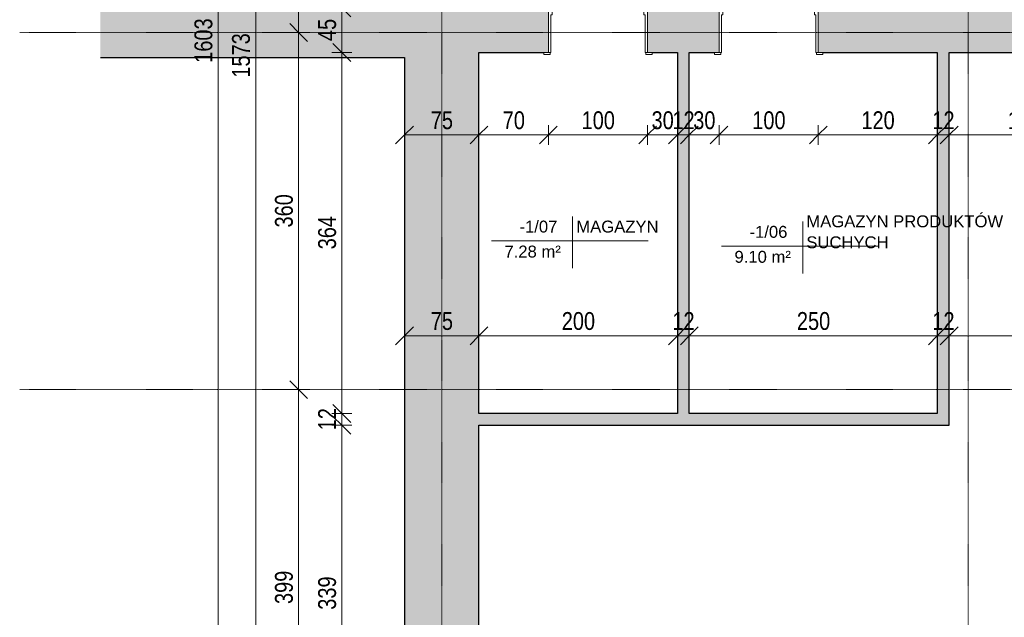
# Model space of a CAD drawing. Header units: centimetres. Extents: x 14733 to 18291, y -10798 to -8444.
# Tile 2 of 25: x 14733 to 15725, y -10195 to -9593. Entities that reach past the tile are written whole.
import ezdxf

# ---------------------------------------------------------------- set-up
doc = ezdxf.new("R2010")
doc.units = ezdxf.units.CM
doc.linetypes.add('Linia siatki', pattern=[0.9925, 0.47, -0.2175, 0.0875, -0.2175])
for name, color, linetype, lineweight in [('A-ANNO-DIMS', 211, 'Continuous', 9), ('A-ANNO-DIMS-100', 211, 'Continuous', 9), ('A-AREA-IDEN', 2, 'Continuous', 9), ('A-DOOR', 31, 'Continuous', 9), ('A-DOOR-FRAM', 31, 'Continuous', 18), ('A-WALL', 113, 'Continuous', 9), ('A-WALL-PATT', 111, 'Continuous', 25), ('S-GRID', 1, 'Continuous', 9)]:
    doc.layers.add(name, color=color, linetype=linetype, lineweight=lineweight)
doc.styles.add('Arial_3', font='arial.ttf', dxfattribs={"width": 0.8, "height": 18})
doc.styles.add('Arial_4', font='arial.ttf', dxfattribs={"height": 12})
doc.dimstyles.new('Przekątna_-_1_8_mm_Arial', dxfattribs={"dimscale": 30.48, "dimtxt": 18.364669, "dimasz": 0.590551, "dimexe": 0.328084, "dimexo": 0.0625, "dimgap": 0.016404, "dimtad": 1, "dimdec": 0, "dimdsep": 46, "dimtxsty": 'Arial_3', "dimblk1": 'OBLIQUE', "dimblk2": 'OBLIQUE', "dimsah": 1, "dimcen": 0.09, "dimazin": 0, "dimtfac": 1, "dimtdec": 4, "dimtix": 1, "dimtmove": 0, "dimatfit": 3, "dimfxl": 0.328084, "dimfxlon": 1, "dimtvp": 1, "dimtolj": 1, "dimtzin": 0, "dimarcsym": 2})
doc.dimstyles.new('Przekątna_-_1_8_mm_Arial_1', dxfattribs={"dimscale": 30.48, "dimtxt": 18.364669, "dimasz": 0.590551, "dimexe": 0.328084, "dimexo": 0.0625, "dimgap": 0.016404, "dimtad": 1, "dimdec": 0, "dimdsep": 46, "dimtxsty": 'Arial_3', "dimblk1": 'OBLIQUE', "dimblk2": 'OBLIQUE', "dimsah": 1, "dimcen": 0.09, "dimazin": 0, "dimtfac": 1, "dimtdec": 4, "dimtix": 1, "dimtmove": 0, "dimatfit": 3, "dimfxl": 0.328084, "dimfxlon": 1, "dimtvp": 1, "dimtolj": 1, "dimtzin": 0, "dimarcsym": 2})

# ---------------------------------------------------------------- blocks, each defined once
blk = doc.blocks.new('wewnetrzne dwupanelowe - 900 x 2100mm-456959-1_Poziom piwnicy inwentaryzacja')
at = {"layer": 'A-DOOR'}
for p, q in [((-54.635, 24.8175), (-48.135, 24.8175)), ((-54.635, 22.8175), (-54.635, 24.8175)), ((-48.135, 22.8175), (-54.635, 22.8175)), ((-48.135, 24.8175), (-48.135, 22.8175)), ((48.135, 24.8175), (54.635, 24.8175)), ((48.135, 22.8175), (48.135, 24.8175)), ((54.635, 22.8175), (48.135, 22.8175)), ((54.635, 24.8175), (54.635, 22.8175)), ((-54.635, -22.1825), (-48.135, -22.1825)), ((-54.635, -24.1825), (-54.635, -22.1825)), ((-48.135, -24.1825), (-54.635, -24.1825)), ((-48.135, -22.1825), (-48.135, -24.1825)), ((48.135, -22.1825), (54.635, -22.1825)), ((48.135, -24.1825), (48.135, -22.1825)), ((54.635, -24.1825), (48.135, -24.1825)), ((54.635, -22.1825), (54.635, -24.1825))]:
    blk.add_line(p, q, dxfattribs=at)
at = {"layer": 'A-DOOR', "lineweight": 18}
for p, q in [((44, -22.1825), (47.5, -22.1825)), ((44, -117.1825), (44, -22.1825)), ((47.5, -22.1825), (47.5, -117.1825)), ((47.5, -117.1825), (44, -117.1825))]:
    blk.add_line(p, q, dxfattribs=at)
at = {"layer": 'A-DOOR'}
blk.add_arc((47.5, -22.1825), 95, 180, 270, dxfattribs=at)
at = {"layer": 'A-DOOR-FRAM'}
for p, q in [((-50, 22.8175), (-47.5, 22.8175)), ((-50, -22.1825), (-50, 22.8175)), ((-47.5, 22.8175), (-47.5, -15.19)), ((47.5, 22.8175), (50, 22.8175)), ((47.5, -15.19), (47.5, 22.8175)), ((50, 22.8175), (50, -22.1825)), ((-47.5, -15.19), (-46.23, -15.19)), ((-47.5, -18.6825), (-47.5, -22.1825)), ((-46.23, -18.6825), (-47.5, -18.6825)), ((-46.23, -15.19), (-46.23, -18.6825)), ((46.23, -15.19), (47.5, -15.19)), ((46.23, -18.6825), (46.23, -15.19)), ((47.5, -18.6825), (46.23, -18.6825)), ((47.5, -22.1825), (47.5, -18.6825)), ((-47.5, -22.1825), (-50, -22.1825)), ((50, -22.1825), (47.5, -22.1825))]:
    blk.add_line(p, q, dxfattribs=at)
blk = doc.blocks.new('DIMBLOCK54-1_Poziom piwnicy inwentaryzacja')
at = {"layer": 'A-ANNO-DIMS-100'}
for p, q in [((15057.44, -10001.71), (15048.44, -9992.71)), ((15057.44, -10001.71), (15047.44, -10001.71)), ((15057.44, -10340.49), (15057.44, -10001.71)), ((15057.44, -10001.71), (15066.44, -10010.71)), ((15057.44, -10001.71), (15067.44, -10001.71)), ((15057.44, -10340.49), (15048.44, -10331.49)), ((15057.44, -10340.49), (15047.44, -10340.49)), ((15057.44, -10340.49), (15066.44, -10349.49)), ((15057.44, -10340.49), (15067.44, -10340.49))]:
    blk.add_line(p, q, dxfattribs=at)
at = {"layer": 'A-ANNO-DIMS-100', "color": 0, "insert": (15033.57, -10187.63), "char_height": 18, "width": 39.6677, "attachment_point": 1, "rotation": 90, "line_spacing_factor": 0.941778, "style": 'Arial_3'}
blk.add_mtext('339', dxfattribs=at)
blk = doc.blocks.new('_Oblique')
at = {"color": 0, "linetype": 'ByBlock', "lineweight": -2}
blk.add_line((-0.5, -0.5), (0.5, 0.5), dxfattribs=at)
blk = doc.blocks.new('DIMBLOCK55-1_Poziom piwnicy inwentaryzacja')
at = {"layer": 'A-ANNO-DIMS-100'}
for p, q in [((15057.44, -9989.71), (15048.44, -9980.71)), ((15057.44, -9989.71), (15047.44, -9989.71)), ((15057.44, -10001.71), (15048.44, -9992.71)), ((15057.44, -10001.71), (15057.44, -9989.71)), ((15057.44, -9989.71), (15066.44, -9998.71)), ((15057.44, -9989.71), (15067.44, -9989.71)), ((15057.44, -10001.71), (15047.44, -10001.71)), ((15057.44, -10001.71), (15066.44, -10010.71)), ((15057.44, -10001.71), (15067.44, -10001.71))]:
    blk.add_line(p, q, dxfattribs=at)
at = {"layer": 'A-ANNO-DIMS-100', "color": 0, "insert": (15033.57, -10006.73), "char_height": 18, "width": 26.4451, "attachment_point": 1, "rotation": 90, "line_spacing_factor": 0.941778, "style": 'Arial_3'}
blk.add_mtext('12', dxfattribs=at)
blk = doc.blocks.new('DIMBLOCK56-1_Poziom piwnicy inwentaryzacja')
at = {"layer": 'A-ANNO-DIMS-100'}
for p, q in [((15057.44, -9625.71), (15047.44, -9625.71)), ((15057.44, -9625.71), (15048.44, -9616.71)), ((15057.44, -9989.71), (15057.44, -9625.71)), ((15057.44, -9625.71), (15066.44, -9634.71)), ((15057.44, -9625.71), (15067.44, -9625.71)), ((15057.44, -9989.71), (15048.44, -9980.71)), ((15057.44, -9989.71), (15047.44, -9989.71)), ((15057.44, -9989.71), (15066.44, -9998.71)), ((15057.44, -9989.71), (15067.44, -9989.71))]:
    blk.add_line(p, q, dxfattribs=at)
at = {"layer": 'A-ANNO-DIMS-100', "color": 0, "insert": (15033.57, -9824.24), "char_height": 18, "width": 39.6677, "attachment_point": 1, "rotation": 90, "line_spacing_factor": 0.941778, "style": 'Arial_3'}
blk.add_mtext('364', dxfattribs=at)
blk = doc.blocks.new('DIMBLOCK57-1_Poziom piwnicy inwentaryzacja')
at = {"layer": 'A-ANNO-DIMS-100'}
for p, q in [((15057.44, -9580.71), (15048.44, -9571.71)), ((15057.44, -9580.71), (15047.44, -9580.71)), ((15057.44, -9625.71), (15057.44, -9580.71)), ((15057.44, -9580.71), (15066.44, -9589.71)), ((15057.44, -9580.71), (15067.44, -9580.71)), ((15057.44, -9625.71), (15047.44, -9625.71)), ((15057.44, -9625.71), (15048.44, -9616.71)), ((15057.44, -9625.71), (15066.44, -9634.71)), ((15057.44, -9625.71), (15067.44, -9625.71))]:
    blk.add_line(p, q, dxfattribs=at)
at = {"layer": 'A-ANNO-DIMS-100', "color": 0, "insert": (15033.57, -9614.23), "char_height": 18, "width": 26.4451, "attachment_point": 1, "rotation": 90, "line_spacing_factor": 0.941778, "style": 'Arial_3'}
blk.add_mtext('45', dxfattribs=at)
blk = doc.blocks.new('DIMBLOCK65-1_Poziom piwnicy inwentaryzacja')
at = {"layer": 'A-ANNO-DIMS-100'}
for p, q in [((15013.9, -9368.71), (15004.9, -9359.71)), ((15013.9, -9368.71), (15003.9, -9368.71)), ((15013.9, -9368.71), (15013.9, -9605.71)), ((15013.9, -9368.71), (15022.9, -9377.71)), ((15013.9, -9368.71), (15023.9, -9368.71)), ((15013.9, -9605.71), (15003.9, -9605.71)), ((15013.9, -9605.71), (15004.9, -9596.71)), ((15013.9, -9605.71), (15022.9, -9614.71)), ((15013.9, -9605.71), (15023.9, -9605.71))]:
    blk.add_line(p, q, dxfattribs=at)
at = {"layer": 'A-ANNO-DIMS-100', "color": 0, "insert": (14990.03, -9503.74), "char_height": 18, "width": 39.6677, "attachment_point": 1, "rotation": 90, "line_spacing_factor": 0.941778, "style": 'Arial_3'}
blk.add_mtext('237', dxfattribs=at)
blk = doc.blocks.new('DIMBLOCK66-1_Poziom piwnicy inwentaryzacja')
at = {"layer": 'A-ANNO-DIMS-100'}
for p, q in [((15013.9, -9605.71), (15003.9, -9605.71)), ((15013.9, -9605.71), (15004.9, -9596.71)), ((15013.9, -9605.71), (15013.9, -9965.71)), ((15013.9, -9605.71), (15022.9, -9614.71)), ((15013.9, -9605.71), (15023.9, -9605.71)), ((15013.9, -9965.71), (15004.9, -9956.71)), ((15013.9, -9965.71), (15003.9, -9965.71)), ((15013.9, -9965.71), (15022.9, -9974.71)), ((15013.9, -9965.71), (15023.9, -9965.71))]:
    blk.add_line(p, q, dxfattribs=at)
at = {"layer": 'A-ANNO-DIMS-100', "color": 0, "insert": (14990.03, -9802.24), "char_height": 18, "width": 39.6677, "attachment_point": 1, "rotation": 90, "line_spacing_factor": 0.941778, "style": 'Arial_3'}
blk.add_mtext('360', dxfattribs=at)
blk = doc.blocks.new('DIMBLOCK67-1_Poziom piwnicy inwentaryzacja')
at = {"layer": 'A-ANNO-DIMS-100'}
for p, q in [((15013.9, -9965.71), (15004.9, -9956.71)), ((15013.9, -9965.71), (15003.9, -9965.71)), ((15013.9, -9965.71), (15013.9, -10364.96)), ((15013.9, -9965.71), (15022.9, -9974.71)), ((15013.9, -9965.71), (15023.9, -9965.71)), ((15013.9, -10364.96), (15004.9, -10355.96)), ((15013.9, -10364.96), (15003.9, -10364.96)), ((15013.9, -10364.96), (15022.9, -10373.96)), ((15013.9, -10364.96), (15023.9, -10364.96))]:
    blk.add_line(p, q, dxfattribs=at)
at = {"layer": 'A-ANNO-DIMS-100', "color": 0, "insert": (14990.03, -10181.87), "char_height": 18, "width": 39.6677, "attachment_point": 1, "rotation": 90, "line_spacing_factor": 0.941778, "style": 'Arial_3'}
blk.add_mtext('399', dxfattribs=at)
blk = doc.blocks.new('DIMBLOCK70-1_Poziom piwnicy inwentaryzacja')
at = {"layer": 'A-ANNO-DIMS-100'}
for p, q in [((14970.61, -8842.71), (14961.61, -8833.71)), ((14970.61, -8842.71), (14960.61, -8842.71)), ((14970.61, -8842.71), (14970.61, -10415.49)), ((14970.61, -8842.71), (14979.61, -8851.71)), ((14970.61, -8842.71), (14980.61, -8842.71)), ((14970.61, -10415.49), (14961.61, -10406.49)), ((14970.61, -10415.49), (14960.61, -10415.49)), ((14970.61, -10415.49), (14979.61, -10424.49)), ((14970.61, -10415.49), (14980.61, -10415.49))]:
    blk.add_line(p, q, dxfattribs=at)
at = {"layer": 'A-ANNO-DIMS-100', "color": 0, "insert": (14946.75, -9651.14), "char_height": 18, "width": 52.8902, "attachment_point": 1, "rotation": 90, "line_spacing_factor": 0.941778, "style": 'Arial_3'}
blk.add_mtext('1573', dxfattribs=at)
blk = doc.blocks.new('DIMBLOCK118-1_Poziom piwnicy inwentaryzacja')
at = {"layer": 'A-ANNO-DIMS-100'}
for p, q in [((15120.62, -9708.96), (15120.62, -9698.96)), ((15120.62, -9708.96), (15129.62, -9699.96)), ((15195.62, -9708.96), (15195.62, -9698.96)), ((15195.62, -9708.96), (15204.62, -9699.96)), ((15120.62, -9708.96), (15111.62, -9717.96)), ((15120.62, -9708.96), (15195.62, -9708.96)), ((15120.62, -9708.96), (15120.62, -9718.96)), ((15195.62, -9708.96), (15186.62, -9717.96)), ((15195.62, -9708.96), (15195.62, -9718.96))]:
    blk.add_line(p, q, dxfattribs=at)
at = {"layer": 'A-ANNO-DIMS-100', "color": 0, "insert": (15147.1, -9685.09), "char_height": 18, "width": 26.4451, "attachment_point": 1, "line_spacing_factor": 0.941778, "style": 'Arial_3'}
blk.add_mtext('75', dxfattribs=at)
blk = doc.blocks.new('DIMBLOCK119-1_Poziom piwnicy inwentaryzacja')
at = {"layer": 'A-ANNO-DIMS-100'}
for p, q in [((15195.62, -9708.96), (15195.62, -9698.96)), ((15195.62, -9708.96), (15204.62, -9699.96)), ((15265.62, -9708.96), (15265.62, -9698.96)), ((15265.62, -9708.96), (15274.62, -9699.96)), ((15195.62, -9708.96), (15186.62, -9717.96)), ((15195.62, -9708.96), (15265.62, -9708.96)), ((15195.62, -9708.96), (15195.62, -9718.96)), ((15265.62, -9708.96), (15256.62, -9717.96)), ((15265.62, -9708.96), (15265.62, -9718.96))]:
    blk.add_line(p, q, dxfattribs=at)
at = {"layer": 'A-ANNO-DIMS-100', "color": 0, "insert": (15219.6, -9685.09), "char_height": 18, "width": 26.4451, "attachment_point": 1, "line_spacing_factor": 0.941778, "style": 'Arial_3'}
blk.add_mtext('70', dxfattribs=at)
blk = doc.blocks.new('DIMBLOCK120-1_Poziom piwnicy inwentaryzacja')
at = {"layer": 'A-ANNO-DIMS-100'}
for p, q in [((15265.62, -9708.96), (15265.62, -9698.96)), ((15265.62, -9708.96), (15274.62, -9699.96)), ((15365.62, -9708.96), (15365.62, -9698.96)), ((15365.62, -9708.96), (15374.62, -9699.96)), ((15265.62, -9708.96), (15256.62, -9717.96)), ((15265.62, -9708.96), (15365.62, -9708.96)), ((15265.62, -9708.96), (15265.62, -9718.96)), ((15365.62, -9708.96), (15356.62, -9717.96)), ((15365.62, -9708.96), (15365.62, -9718.96))]:
    blk.add_line(p, q, dxfattribs=at)
at = {"layer": 'A-ANNO-DIMS-100', "color": 0, "insert": (15299.09, -9685.09), "char_height": 18, "width": 39.6677, "attachment_point": 1, "line_spacing_factor": 0.941778, "style": 'Arial_3'}
blk.add_mtext('100', dxfattribs=at)
blk = doc.blocks.new('DIMBLOCK121-1_Poziom piwnicy inwentaryzacja')
at = {"layer": 'A-ANNO-DIMS-100'}
for p, q in [((15365.62, -9708.96), (15365.62, -9698.96)), ((15365.62, -9708.96), (15374.62, -9699.96)), ((15395.62, -9708.96), (15395.62, -9698.96)), ((15395.62, -9708.96), (15404.62, -9699.96)), ((15365.62, -9708.96), (15356.62, -9717.96)), ((15365.62, -9708.96), (15395.62, -9708.96)), ((15365.62, -9708.96), (15365.62, -9718.96)), ((15395.62, -9708.96), (15386.62, -9717.96)), ((15395.62, -9708.96), (15395.62, -9718.96))]:
    blk.add_line(p, q, dxfattribs=at)
at = {"layer": 'A-ANNO-DIMS-100', "color": 0, "insert": (15369.6, -9685.09), "char_height": 18, "width": 26.4451, "attachment_point": 1, "line_spacing_factor": 0.941778, "style": 'Arial_3'}
blk.add_mtext('30', dxfattribs=at)
blk = doc.blocks.new('DIMBLOCK122-1_Poziom piwnicy inwentaryzacja')
at = {"layer": 'A-ANNO-DIMS-100'}
for p, q in [((15395.62, -9708.96), (15395.62, -9698.96)), ((15395.62, -9708.96), (15404.62, -9699.96)), ((15407.62, -9708.96), (15407.62, -9698.96)), ((15407.62, -9708.96), (15416.62, -9699.96)), ((15395.62, -9708.96), (15386.62, -9717.96)), ((15395.62, -9708.96), (15407.62, -9708.96)), ((15395.62, -9708.96), (15395.62, -9718.96)), ((15407.62, -9708.96), (15398.62, -9717.96)), ((15407.62, -9708.96), (15407.62, -9718.96))]:
    blk.add_line(p, q, dxfattribs=at)
at = {"layer": 'A-ANNO-DIMS-100', "color": 0, "insert": (15390.6, -9685.09), "char_height": 18, "width": 26.4451, "attachment_point": 1, "line_spacing_factor": 0.941778, "style": 'Arial_3'}
blk.add_mtext('12', dxfattribs=at)
blk = doc.blocks.new('DIMBLOCK123-1_Poziom piwnicy inwentaryzacja')
at = {"layer": 'A-ANNO-DIMS-100'}
for p, q in [((15407.62, -9708.96), (15407.62, -9698.96)), ((15407.62, -9708.96), (15416.62, -9699.96)), ((15437.62, -9708.96), (15437.62, -9698.96)), ((15437.62, -9708.96), (15446.62, -9699.96)), ((15407.62, -9708.96), (15398.62, -9717.96)), ((15407.62, -9708.96), (15437.62, -9708.96)), ((15407.62, -9708.96), (15407.62, -9718.96)), ((15437.62, -9708.96), (15428.62, -9717.96)), ((15437.62, -9708.96), (15437.62, -9718.96))]:
    blk.add_line(p, q, dxfattribs=at)
at = {"layer": 'A-ANNO-DIMS-100', "color": 0, "insert": (15411.6, -9685.09), "char_height": 18, "width": 26.4451, "attachment_point": 1, "line_spacing_factor": 0.941778, "style": 'Arial_3'}
blk.add_mtext('30', dxfattribs=at)
blk = doc.blocks.new('DIMBLOCK124-1_Poziom piwnicy inwentaryzacja')
at = {"layer": 'A-ANNO-DIMS-100'}
for p, q in [((15437.62, -9708.96), (15437.62, -9698.96)), ((15437.62, -9708.96), (15446.62, -9699.96)), ((15537.62, -9708.96), (15537.62, -9698.96)), ((15537.62, -9708.96), (15546.62, -9699.96)), ((15437.62, -9708.96), (15428.62, -9717.96)), ((15437.62, -9708.96), (15537.62, -9708.96)), ((15437.62, -9708.96), (15437.62, -9718.96)), ((15537.62, -9708.96), (15528.62, -9717.96)), ((15537.62, -9708.96), (15537.62, -9718.96))]:
    blk.add_line(p, q, dxfattribs=at)
at = {"layer": 'A-ANNO-DIMS-100', "color": 0, "insert": (15471.09, -9685.09), "char_height": 18, "width": 39.6677, "attachment_point": 1, "line_spacing_factor": 0.941778, "style": 'Arial_3'}
blk.add_mtext('100', dxfattribs=at)
blk = doc.blocks.new('DIMBLOCK125-1_Poziom piwnicy inwentaryzacja')
at = {"layer": 'A-ANNO-DIMS-100'}
for p, q in [((15537.62, -9708.96), (15537.62, -9698.96)), ((15537.62, -9708.96), (15546.62, -9699.96)), ((15657.62, -9708.96), (15657.62, -9698.96)), ((15657.62, -9708.96), (15666.62, -9699.96)), ((15537.62, -9708.96), (15528.62, -9717.96)), ((15537.62, -9708.96), (15657.62, -9708.96)), ((15537.62, -9708.96), (15537.62, -9718.96)), ((15657.62, -9708.96), (15648.62, -9717.96)), ((15657.62, -9708.96), (15657.62, -9718.96))]:
    blk.add_line(p, q, dxfattribs=at)
at = {"layer": 'A-ANNO-DIMS-100', "color": 0, "insert": (15581.09, -9685.09), "char_height": 18, "width": 39.6677, "attachment_point": 1, "line_spacing_factor": 0.941778, "style": 'Arial_3'}
blk.add_mtext('120', dxfattribs=at)
blk = doc.blocks.new('DIMBLOCK126-1_Poziom piwnicy inwentaryzacja')
at = {"layer": 'A-ANNO-DIMS-100'}
for p, q in [((15657.62, -9708.96), (15657.62, -9698.96)), ((15657.62, -9708.96), (15666.62, -9699.96)), ((15669.62, -9708.96), (15669.62, -9698.96)), ((15669.62, -9708.96), (15678.62, -9699.96)), ((15657.62, -9708.96), (15648.62, -9717.96)), ((15657.62, -9708.96), (15669.62, -9708.96)), ((15657.62, -9708.96), (15657.62, -9718.96)), ((15669.62, -9708.96), (15660.62, -9717.96)), ((15669.62, -9708.96), (15669.62, -9718.96))]:
    blk.add_line(p, q, dxfattribs=at)
at = {"layer": 'A-ANNO-DIMS-100', "color": 0, "insert": (15652.6, -9685.09), "char_height": 18, "width": 26.4451, "attachment_point": 1, "line_spacing_factor": 0.941778, "style": 'Arial_3'}
blk.add_mtext('12', dxfattribs=at)
blk = doc.blocks.new('DIMBLOCK127-1_Poziom piwnicy inwentaryzacja')
at = {"layer": 'A-ANNO-DIMS-100'}
for p, q in [((15669.62, -9708.96), (15669.62, -9698.96)), ((15669.62, -9708.96), (15678.62, -9699.96)), ((15820.62, -9708.96), (15820.62, -9698.96)), ((15820.62, -9708.96), (15829.62, -9699.96)), ((15669.62, -9708.96), (15660.62, -9717.96)), ((15669.62, -9708.96), (15820.62, -9708.96)), ((15669.62, -9708.96), (15669.62, -9718.96)), ((15820.62, -9708.96), (15811.62, -9717.96)), ((15820.62, -9708.96), (15820.62, -9718.96))]:
    blk.add_line(p, q, dxfattribs=at)
at = {"layer": 'A-ANNO-DIMS-100', "color": 0, "insert": (15728.59, -9685.09), "char_height": 18, "width": 39.6677, "attachment_point": 1, "line_spacing_factor": 0.941778, "style": 'Arial_3'}
blk.add_mtext('151', dxfattribs=at)
blk = doc.blocks.new('DIMBLOCK263-1_Poziom piwnicy inwentaryzacja')
at = {"layer": 'A-ANNO-DIMS-100'}
for p, q in [((15120.62, -9911.39), (15120.62, -9901.39)), ((15120.62, -9911.39), (15129.62, -9902.39)), ((15195.62, -9911.39), (15195.62, -9901.39)), ((15195.62, -9911.39), (15204.62, -9902.39)), ((15120.62, -9911.39), (15111.62, -9920.39)), ((15120.62, -9911.39), (15195.62, -9911.39)), ((15120.62, -9911.39), (15120.62, -9921.39)), ((15195.62, -9911.39), (15186.62, -9920.39)), ((15195.62, -9911.39), (15195.62, -9921.39))]:
    blk.add_line(p, q, dxfattribs=at)
at = {"layer": 'A-ANNO-DIMS-100', "color": 0, "insert": (15147.1, -9887.52), "char_height": 18, "width": 26.4451, "attachment_point": 1, "line_spacing_factor": 0.941778, "style": 'Arial_3'}
blk.add_mtext('75', dxfattribs=at)
blk = doc.blocks.new('DIMBLOCK264-1_Poziom piwnicy inwentaryzacja')
at = {"layer": 'A-ANNO-DIMS-100'}
for p, q in [((15195.62, -9911.39), (15195.62, -9901.39)), ((15195.62, -9911.39), (15204.62, -9902.39)), ((15395.62, -9911.39), (15395.62, -9901.39)), ((15395.62, -9911.39), (15404.62, -9902.39)), ((15195.62, -9911.39), (15186.62, -9920.39)), ((15195.62, -9911.39), (15395.62, -9911.39)), ((15195.62, -9911.39), (15195.62, -9921.39)), ((15395.62, -9911.39), (15386.62, -9920.39)), ((15395.62, -9911.39), (15395.62, -9921.39))]:
    blk.add_line(p, q, dxfattribs=at)
at = {"layer": 'A-ANNO-DIMS-100', "color": 0, "insert": (15279.09, -9887.52), "char_height": 18, "width": 39.6677, "attachment_point": 1, "line_spacing_factor": 0.941778, "style": 'Arial_3'}
blk.add_mtext('200', dxfattribs=at)
blk = doc.blocks.new('DIMBLOCK265-1_Poziom piwnicy inwentaryzacja')
at = {"layer": 'A-ANNO-DIMS-100'}
for p, q in [((15395.62, -9911.39), (15395.62, -9901.39)), ((15395.62, -9911.39), (15404.62, -9902.39)), ((15407.62, -9911.39), (15407.62, -9901.39)), ((15407.62, -9911.39), (15416.62, -9902.39)), ((15395.62, -9911.39), (15386.62, -9920.39)), ((15395.62, -9911.39), (15407.62, -9911.39)), ((15395.62, -9911.39), (15395.62, -9921.39)), ((15407.62, -9911.39), (15398.62, -9920.39)), ((15407.62, -9911.39), (15407.62, -9921.39))]:
    blk.add_line(p, q, dxfattribs=at)
at = {"layer": 'A-ANNO-DIMS-100', "color": 0, "insert": (15390.6, -9887.52), "char_height": 18, "width": 26.4451, "attachment_point": 1, "line_spacing_factor": 0.941778, "style": 'Arial_3'}
blk.add_mtext('12', dxfattribs=at)
blk = doc.blocks.new('DIMBLOCK266-1_Poziom piwnicy inwentaryzacja')
at = {"layer": 'A-ANNO-DIMS-100'}
for p, q in [((15407.62, -9911.39), (15407.62, -9901.39)), ((15407.62, -9911.39), (15416.62, -9902.39)), ((15657.62, -9911.39), (15657.62, -9901.39)), ((15657.62, -9911.39), (15666.62, -9902.39)), ((15407.62, -9911.39), (15398.62, -9920.39)), ((15407.62, -9911.39), (15657.62, -9911.39)), ((15407.62, -9911.39), (15407.62, -9921.39)), ((15657.62, -9911.39), (15648.62, -9920.39)), ((15657.62, -9911.39), (15657.62, -9921.39))]:
    blk.add_line(p, q, dxfattribs=at)
at = {"layer": 'A-ANNO-DIMS-100', "color": 0, "insert": (15516.09, -9887.52), "char_height": 18, "width": 39.6677, "attachment_point": 1, "line_spacing_factor": 0.941778, "style": 'Arial_3'}
blk.add_mtext('250', dxfattribs=at)
blk = doc.blocks.new('DIMBLOCK267-1_Poziom piwnicy inwentaryzacja')
at = {"layer": 'A-ANNO-DIMS-100'}
for p, q in [((15657.62, -9911.39), (15657.62, -9901.39)), ((15657.62, -9911.39), (15666.62, -9902.39)), ((15669.62, -9911.39), (15669.62, -9901.39)), ((15669.62, -9911.39), (15678.62, -9902.39)), ((15657.62, -9911.39), (15648.62, -9920.39)), ((15657.62, -9911.39), (15669.62, -9911.39)), ((15657.62, -9911.39), (15657.62, -9921.39)), ((15669.62, -9911.39), (15660.62, -9920.39)), ((15669.62, -9911.39), (15669.62, -9921.39))]:
    blk.add_line(p, q, dxfattribs=at)
at = {"layer": 'A-ANNO-DIMS-100', "color": 0, "insert": (15652.6, -9887.52), "char_height": 18, "width": 26.4451, "attachment_point": 1, "line_spacing_factor": 0.941778, "style": 'Arial_3'}
blk.add_mtext('12', dxfattribs=at)
blk = doc.blocks.new('DIMBLOCK268-1_Poziom piwnicy inwentaryzacja')
at = {"layer": 'A-ANNO-DIMS-100'}
for p, q in [((15669.62, -9911.39), (15669.62, -9901.39)), ((15669.62, -9911.39), (15678.62, -9902.39)), ((16195.62, -9911.39), (16195.62, -9901.39)), ((16195.62, -9911.39), (16204.62, -9902.39)), ((15669.62, -9911.39), (15660.62, -9920.39)), ((15669.62, -9911.39), (16195.62, -9911.39)), ((15669.62, -9911.39), (15669.62, -9921.39)), ((16195.62, -9911.39), (16186.62, -9920.39)), ((16195.62, -9911.39), (16195.62, -9921.39))]:
    blk.add_line(p, q, dxfattribs=at)
at = {"layer": 'A-ANNO-DIMS-100', "color": 0, "insert": (15916.09, -9887.52), "char_height": 18, "width": 39.6677, "attachment_point": 1, "line_spacing_factor": 0.941778, "style": 'Arial_3'}
blk.add_mtext('526', dxfattribs=at)
blk = doc.blocks.new('DIMBLOCK296-1_Poziom piwnicy inwentaryzacja')
at = {"layer": 'A-ANNO-DIMS-100'}
for p, q in [((14932.76, -8812.71), (14923.76, -8803.71)), ((14932.76, -8812.71), (14922.76, -8812.71)), ((14932.76, -8812.71), (14932.76, -10415.49)), ((14932.76, -8812.71), (14941.76, -8821.71)), ((14932.76, -8812.71), (14942.76, -8812.71)), ((14932.76, -10415.49), (14923.76, -10406.49)), ((14932.76, -10415.49), (14922.76, -10415.49)), ((14932.76, -10415.49), (14941.76, -10424.49)), ((14932.76, -10415.49), (14942.76, -10415.49))]:
    blk.add_line(p, q, dxfattribs=at)
at = {"layer": 'A-ANNO-DIMS-100', "color": 0, "insert": (14908.89, -9636.14), "char_height": 18, "width": 52.8902, "attachment_point": 1, "rotation": 90, "line_spacing_factor": 0.941778, "style": 'Arial_3'}
blk.add_mtext('1603', dxfattribs=at)
blk = doc.blocks.new('Etyk_pom_1_mala - Etyk_pom_1_mala-219433-1_Poziom piwnicy inwentaryzacja')
at = {"layer": 'A-AREA-IDEN'}
for p, q in [((-0.0958, 0.1444), (-0.0958, -0.3781)), ((-0.9154, -0.1015), (0.6661, -0.1015))]:
    blk.add_line(p, q, dxfattribs=at)

msp = doc.modelspace()

# ---------------------------------------------------------------- hatches: boundary and pattern name
at = {"layer": 'A-WALL-PATT', "lineweight": 9}
for points in [[(15195.62, -10415.49), (15195.62, -8842.71), (15120.62, -8842.71), (15120.62, -10415.49)], [(15120.62, -9630.71), (15120.62, -9580.71), (14814.07, -9580.71), (14814.07, -9630.71)], [(15407.62, -9989.71), (15407.62, -9625.71), (15395.62, -9625.71), (15395.62, -9989.71)], [(15669.62, -10001.71), (15669.62, -9625.71), (15657.62, -9625.71), (15657.62, -10001.71)], [(15657.62, -10001.71), (15657.62, -9989.71), (15195.62, -9989.71), (15195.62, -10001.71), (15652.22, -10001.71)]]:
    msp.add_hatch(color=256, dxfattribs=at).paths.add_polyline_path(points)
h = msp.add_hatch(color=256, dxfattribs=at)
h.paths.add_polyline_path([(15925.26, -9625.71), (16193.62, -9625.71), (16193.62, -9580.71), (15920.62, -9580.71), (15920.62, -9625.71)])
h.paths.add_polyline_path([(15652.22, -9625.71), (15820.62, -9625.71), (15820.62, -9580.71), (15537.62, -9580.71), (15537.62, -9625.71), (15542.26, -9625.71)])
h.paths.add_polyline_path([(15395.62, -9625.71), (15437.62, -9625.71), (15437.62, -9580.71), (15365.62, -9580.71), (15365.62, -9625.71), (15370.26, -9625.71)])
h.paths.add_polyline_path([(15265.62, -9625.71), (15265.62, -9580.71), (15195.62, -9580.71), (15195.62, -9625.71), (15260.99, -9625.71)])

# ---------------------------------------------------------------- linework, layer by layer
at = {"layer": 'A-WALL', "lineweight": 25}
for p, q in [((15195.62, -9989.71), (15195.62, -9625.71)), ((15195.62, -9625.71), (15260.99, -9625.71)), ((15370.26, -9625.71), (15395.62, -9625.71)), ((15395.62, -9625.71), (15395.62, -9989.71)), ((15407.62, -9625.71), (15432.99, -9625.71)), ((15407.62, -9989.71), (15407.62, -9625.71)), ((15542.26, -9625.71), (15657.62, -9625.71)), ((15657.62, -9625.71), (15657.62, -9989.71)), ((15669.62, -9625.71), (15815.99, -9625.71)), ((15669.62, -10001.71), (15669.62, -9625.71)), ((14814.07, -9630.71), (15120.62, -9630.71)), ((15120.62, -9630.71), (15120.62, -10415.49)), ((15395.62, -9989.71), (15195.62, -9989.71)), ((15657.62, -9989.71), (15407.62, -9989.71)), ((15195.62, -10340.49), (15195.62, -10001.71)), ((15195.62, -10001.71), (15669.62, -10001.71))]:
    msp.add_line(p, q, dxfattribs=at)
at = {"layer": 'S-GRID', "linetype": 'Linia siatki'}
for p, q in [((15158.12, -8503.99), (15158.12, -10737.87)), ((15688.62, -8503.99), (15688.62, -10737.87)), ((14732.76, -9605.71), (18230.94, -9605.71)), ((14732.76, -9965.71), (18230.94, -9965.71))]:
    msp.add_line(p, q, dxfattribs=at)

# ---------------------------------------------------------------- block references
at = {"layer": 'A-AREA-IDEN', "xscale": 99.99999999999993, "yscale": 99.99999999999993, "zscale": 99.99999999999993}
for p in [(15299.66, -9805.5), (15531.51, -9810.8)]:
    msp.add_blockref('Etyk_pom_1_mala - Etyk_pom_1_mala-219433-1_Poziom piwnicy inwentaryzacja', p, dxfattribs=at)
at = {"layer": 'A-DOOR', "rotation": 180}
for p in [(15315.62, -9602.9), (15487.62, -9602.9)]:
    msp.add_blockref('wewnetrzne dwupanelowe - 900 x 2100mm-456959-1_Poziom piwnicy inwentaryzacja', p, dxfattribs=at)

# ---------------------------------------------------------------- texts
at = {"layer": 'A-AREA-IDEN', "char_height": 12, "attachment_point": 1, "style": 'Arial_4'}
for s, insert, width in [('-1/07', (15236.47, -9795.33), 49.7046), ('MAGAZYN PRODUKTÓW', (15525.6, -9790.03), 258.1434), ('MAGAZYN', (15293.75, -9795.33), 107.4261), ('-1/06', (15468.32, -9800.63), 49.7046), ('SUCHYCH', (15525.6, -9811.2), 106.6244), ('7.28 m²', (15221.33, -9820.5), 73.7552), ('9.10 m²', (15453.19, -9825.8), 73.7552)]:
    msp.add_mtext(s, dxfattribs=dict(at, insert=insert, width=width))

# ---------------------------------------------------------------- dimensions: what is measured, and where the dimension line sits
at = {"layer": 'A-ANNO-DIMS'}
for base, p1, p2, dimstyle, override, picture, middle in [((14932.76, -10415.49), (14942.76, -8812.71), (14942.76, -10415.49), 'Przekątna_-_1_8_mm_Arial_1', {"dimpost": '<>', "dimfxl": 1602.774794}, 'DIMBLOCK296-1_Poziom piwnicy inwentaryzacja', (14923.06, -9614.1)), ((14970.61, -10415.49), (14980.61, -8842.71), (14980.61, -10415.49), 'Przekątna_-_1_8_mm_Arial', {"dimpost": '<>', "dimfxl": 1572.774794}, 'DIMBLOCK70-1_Poziom piwnicy inwentaryzacja', (14960.92, -9629.1)), ((15013.9, -9605.71), (15023.9, -9368.71), (15023.9, -9605.71), 'Przekątna_-_1_8_mm_Arial', {"dimpost": '<>', "dimfxl": 237}, 'DIMBLOCK65-1_Poziom piwnicy inwentaryzacja', (15004.2, -9487.21)), ((15057.44, -9580.71), (15067.44, -9625.71), (15067.44, -9580.71), 'Przekątna_-_1_8_mm_Arial', {"dimpost": '<>', "dimfxl": 45}, 'DIMBLOCK57-1_Poziom piwnicy inwentaryzacja', (15047.78, -9603.21)), ((15013.9, -9965.71), (15023.9, -9605.71), (15023.9, -9965.71), 'Przekątna_-_1_8_mm_Arial', {"dimpost": '<>', "dimfxl": 360}, 'DIMBLOCK66-1_Poziom piwnicy inwentaryzacja', (15004.2, -9785.71)), ((15057.44, -9625.71), (15067.44, -9989.71), (15067.44, -9625.71), 'Przekątna_-_1_8_mm_Arial', {"dimpost": '<>', "dimfxl": 364}, 'DIMBLOCK56-1_Poziom piwnicy inwentaryzacja', (15047.74, -9807.71)), ((15013.9, -10364.96), (15023.9, -9965.71), (15023.9, -10364.96), 'Przekątna_-_1_8_mm_Arial', {"dimpost": '<>', "dimfxl": 399.25}, 'DIMBLOCK67-1_Poziom piwnicy inwentaryzacja', (15004.2, -10165.34)), ((15057.44, -9989.71), (15067.44, -10001.71), (15067.44, -9989.71), 'Przekątna_-_1_8_mm_Arial', {"dimpost": '<>', "dimfxl": 12}, 'DIMBLOCK55-1_Poziom piwnicy inwentaryzacja', (15047.9, -9995.71)), ((15057.44, -10001.71), (15067.44, -10340.49), (15067.44, -10001.71), 'Przekątna_-_1_8_mm_Arial', {"dimpost": '<>', "dimfxl": 338.774794}, 'DIMBLOCK54-1_Poziom piwnicy inwentaryzacja', (15047.74, -10171.1))]:
    dim = msp.add_linear_dim(base=base, p1=p1, p2=p2, angle=90, dimstyle=dimstyle, override=override, dxfattribs=at)
    dim.commit()
    dim.dimension.update_dxf_attribs({"geometry": picture, "text_midpoint": middle})
for base, p1, p2, dimstyle, override, picture, middle in [((15195.62, -9708.96), (15120.62, -9698.96), (15195.62, -9698.96), 'Przekątna_-_1_8_mm_Arial', {"dimpost": '<>', "dimfxl": 75}, 'DIMBLOCK118-1_Poziom piwnicy inwentaryzacja', (15158.12, -9699.3)), ((15265.62, -9708.96), (15195.62, -9698.96), (15265.62, -9698.96), 'Przekątna_-_1_8_mm_Arial', {"dimpost": '<>', "dimfxl": 70}, 'DIMBLOCK119-1_Poziom piwnicy inwentaryzacja', (15230.62, -9699.27)), ((15365.62, -9708.96), (15265.62, -9698.96), (15365.62, -9698.96), 'Przekątna_-_1_8_mm_Arial', {"dimpost": '<>', "dimfxl": 100}, 'DIMBLOCK120-1_Poziom piwnicy inwentaryzacja', (15315.62, -9699.27)), ((15395.62, -9708.96), (15365.62, -9698.96), (15395.62, -9698.96), 'Przekątna_-_1_8_mm_Arial', {"dimpost": '<>', "dimfxl": 30}, 'DIMBLOCK121-1_Poziom piwnicy inwentaryzacja', (15380.62, -9699.26)), ((15407.62, -9708.96), (15395.62, -9698.96), (15407.62, -9698.96), 'Przekątna_-_1_8_mm_Arial', {"dimpost": '<>', "dimfxl": 12}, 'DIMBLOCK122-1_Poziom piwnicy inwentaryzacja', (15401.62, -9699.42)), ((15437.62, -9708.96), (15407.62, -9698.96), (15437.62, -9698.96), 'Przekątna_-_1_8_mm_Arial', {"dimpost": '<>', "dimfxl": 30}, 'DIMBLOCK123-1_Poziom piwnicy inwentaryzacja', (15422.62, -9699.26)), ((15537.62, -9708.96), (15437.62, -9698.96), (15537.62, -9698.96), 'Przekątna_-_1_8_mm_Arial', {"dimpost": '<>', "dimfxl": 100}, 'DIMBLOCK124-1_Poziom piwnicy inwentaryzacja', (15487.62, -9699.27)), ((15657.62, -9708.96), (15537.62, -9698.96), (15657.62, -9698.96), 'Przekątna_-_1_8_mm_Arial', {"dimpost": '<>', "dimfxl": 120}, 'DIMBLOCK125-1_Poziom piwnicy inwentaryzacja', (15597.62, -9699.27)), ((15669.62, -9708.96), (15657.62, -9698.96), (15669.62, -9698.96), 'Przekątna_-_1_8_mm_Arial', {"dimpost": '<>', "dimfxl": 12}, 'DIMBLOCK126-1_Poziom piwnicy inwentaryzacja', (15663.62, -9699.42)), ((15820.62, -9708.96), (15669.62, -9698.96), (15820.62, -9698.96), 'Przekątna_-_1_8_mm_Arial', {"dimpost": '<>', "dimfxl": 151}, 'DIMBLOCK127-1_Poziom piwnicy inwentaryzacja', (15745.12, -9699.27)), ((15195.62, -9911.39), (15120.62, -9901.39), (15195.62, -9901.39), 'Przekątna_-_1_8_mm_Arial_1', {"dimpost": '<>', "dimfxl": 75}, 'DIMBLOCK263-1_Poziom piwnicy inwentaryzacja', (15158.12, -9901.74)), ((15395.62, -9911.39), (15195.62, -9901.39), (15395.62, -9901.39), 'Przekątna_-_1_8_mm_Arial_1', {"dimpost": '<>', "dimfxl": 200}, 'DIMBLOCK264-1_Poziom piwnicy inwentaryzacja', (15295.62, -9901.7)), ((15407.62, -9911.39), (15395.62, -9901.39), (15407.62, -9901.39), 'Przekątna_-_1_8_mm_Arial_1', {"dimpost": '<>', "dimfxl": 12}, 'DIMBLOCK265-1_Poziom piwnicy inwentaryzacja', (15401.62, -9901.85)), ((15657.62, -9911.39), (15407.62, -9901.39), (15657.62, -9901.39), 'Przekątna_-_1_8_mm_Arial_1', {"dimpost": '<>', "dimfxl": 250}, 'DIMBLOCK266-1_Poziom piwnicy inwentaryzacja', (15532.62, -9901.7)), ((15669.62, -9911.39), (15657.62, -9901.39), (15669.62, -9901.39), 'Przekątna_-_1_8_mm_Arial_1', {"dimpost": '<>', "dimfxl": 12}, 'DIMBLOCK267-1_Poziom piwnicy inwentaryzacja', (15663.62, -9901.85)), ((16195.62, -9911.39), (15669.62, -9901.39), (16195.62, -9901.39), 'Przekątna_-_1_8_mm_Arial_1', {"dimpost": '<>', "dimfxl": 526}, 'DIMBLOCK268-1_Poziom piwnicy inwentaryzacja', (15932.62, -9901.7))]:
    dim = msp.add_linear_dim(base=base, p1=p1, p2=p2, dimstyle=dimstyle, override=override, dxfattribs=at)
    dim.commit()
    dim.dimension.update_dxf_attribs({"geometry": picture, "text_midpoint": middle})

doc.saveas('drawing.dxf')
